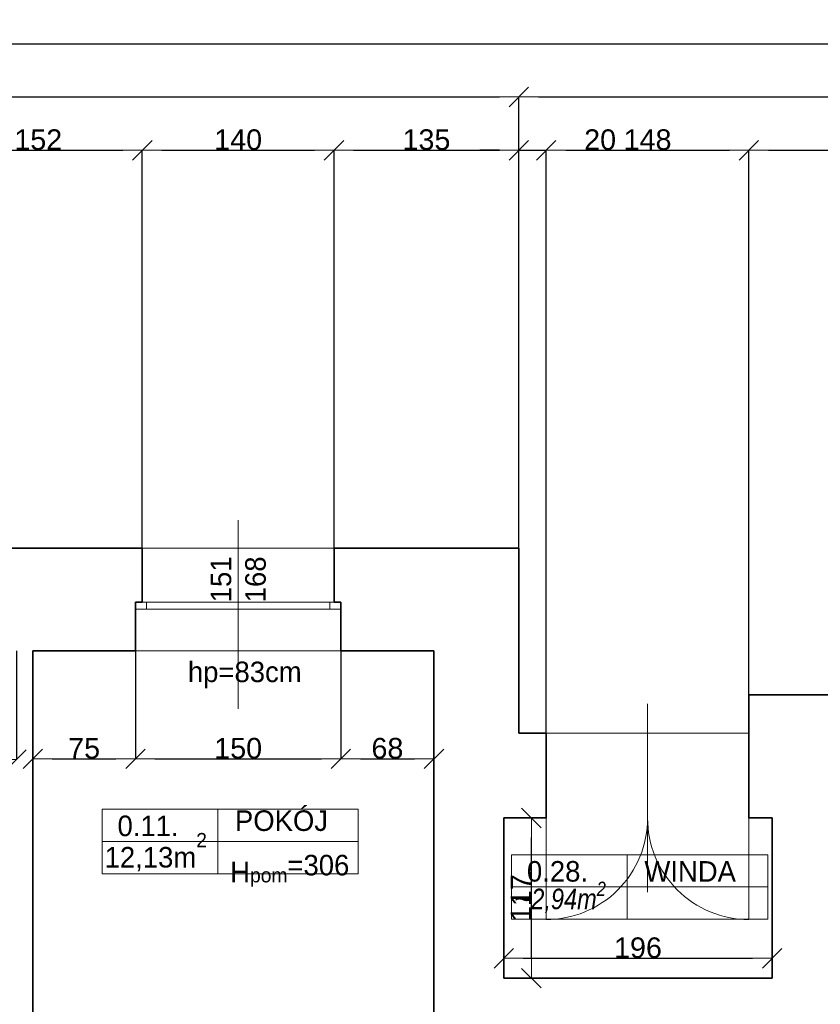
# Model space of a CAD drawing. Header units: metres. Extents: x 7506757 to 756746378, y 5735207 to 582114514.
# Tile 44 of 256: x 7546638 to 7552485, y 5835193 to 5842383. Entities that reach past the tile are written whole.
import ezdxf

# ---------------------------------------------------------------- set-up
doc = ezdxf.new("R2010")
doc.units = ezdxf.units.M
doc.header["$MEASUREMENT"] = 0
doc.header["$PDMODE"] = 2
doc.layers.get('0').update_dxf_attribs({"color": 250, "linetype": 'CONTINUOUS', "lineweight": 100, "plot": 0})
doc.layers.get('Defpoints').update_dxf_attribs({"linetype": 'CONTINUOUS'})
for name, color, linetype, lineweight in [('2D - Ogolne46', 7, 'CONTINUOUS', 18), ('ELEKTRYKA141', 7, 'CONTINUOUS', 0), ('M_OCIANA6', 5, 'CONTINUOUS', 35), ('M_OPISY141', 7, 'CONTINUOUS', 0), ('m_umeblowanie1', 7, 'CONTINUOUS', 13), ('opis1', 7, 'CONTINUOUS', 13)]:
    doc.layers.add(name, color=color, linetype=linetype, lineweight=lineweight)
doc.layers.add('PWYMIAR', color=7, linetype='CONTINUOUS')
doc.styles.add('GENERATED_STYLE_1', font='arial.ttf')
doc.styles.add('GENERATED_STYLE_2', font='txt')
doc.styles.add('GENERATED_STYLE_6', font='ariali.ttf')
doc.dimstyles.new('GENERATED_STYLE__1', dxfattribs={"dimtxt": 150, "dimasz": 142.5, "dimexe": 0.18, "dimexo": 0, "dimgap": 0.09, "dimtad": 1, "dimdec": 0, "dimlfac": 0.1, "dimzin": 0, "dimdsep": 46, "dimtxsty": 'GENERATED_STYLE_1', "dimblk": 'ARROWHEAD_6', "dimblk1": 'ARROWHEAD_6', "dimblk2": 'ARROWHEAD_6', "dimcen": 0.09, "dimclrd": 251, "dimclre": 251, "dimclrt": 7, "dimazin": 0, "dimtfac": 1, "dimtdec": 4, "dimtmove": 0, "dimatfit": 3, "dimfxl": 0, "dimtolj": 1, "dimtzin": 0, "dimarcsym": 0})
doc.dimstyles.new('GENERATED_STYLE__2', dxfattribs={"dimtxt": 150, "dimasz": 142.5, "dimexe": 0.18, "dimexo": 0, "dimgap": 0.09, "dimtad": 1, "dimtih": 1, "dimtoh": 1, "dimdec": 0, "dimlfac": 0.1, "dimzin": 0, "dimdsep": 46, "dimtxsty": 'GENERATED_STYLE_1', "dimblk": 'ARROWHEAD_6', "dimblk1": 'ARROWHEAD_6', "dimblk2": 'ARROWHEAD_6', "dimcen": 0.09, "dimclrd": 251, "dimclre": 251, "dimclrt": 7, "dimazin": 0, "dimtfac": 1, "dimtdec": 4, "dimtmove": 0, "dimatfit": 3, "dimfxl": 0, "dimtolj": 1, "dimtzin": 0, "dimarcsym": 0})

# ---------------------------------------------------------------- blocks, each defined once
blk = doc.blocks.new('ARROWHEAD_6')
at = {"color": 0, "linetype": 'Continuous', "lineweight": 0}
for p, q in [((0, 0), (-1, 0)), ((-0.5, -0.5), (0.5, 0.5))]:
    blk.add_line(p, q, dxfattribs=at)
blk = doc.blocks.new('*D4397')
at = {"layer": 'Defpoints', "color": 0, "linetype": 'Continuous', "transparency": 16777216}
for p in [(7546063.4, 5837774), (7546613.4, 5837774), (7546613.4, 5836980.3)]:
    blk.add_point(p, dxfattribs=at)
at = {"layer": 'PWYMIAR', "color": 251, "linetype": 'Continuous', "lineweight": -2, "transparency": 16777216}
for p, q in [((7546063.4, 5837774), (7546063.4, 5836980.1)), ((7546613.4, 5837774), (7546613.4, 5836980.1)), ((7546205.9, 5836980.3), (7546470.9, 5836980.3))]:
    blk.add_line(p, q, dxfattribs=at)
at = {"layer": 'PWYMIAR', "color": 251, "linetype": 'Continuous', "lineweight": -2, "transparency": 16777216, "xscale": 142.5, "yscale": 142.5, "zscale": 142.5, "rotation": 180}
blk.add_blockref('ARROWHEAD_6', (7546063.4, 5836980.3), dxfattribs=at)
at = {"layer": 'PWYMIAR', "color": 251, "linetype": 'Continuous', "lineweight": -2, "transparency": 16777216, "xscale": 142.5, "yscale": 142.5, "zscale": 142.5}
blk.add_blockref('ARROWHEAD_6', (7546613.4, 5836980.3), dxfattribs=at)
at = {"layer": 'PWYMIAR', "color": 7, "linetype": 'Continuous', "lineweight": 13, "transparency": 16777216, "insert": (7546338.4, 5837056.6), "char_height": 150, "attachment_point": 5, "style": 'GENERATED_STYLE_1'}
blk.add_mtext('\\A1;55', dxfattribs=at)
blk = doc.blocks.new('*D4398')
at = {"layer": 'Defpoints', "color": 0, "linetype": 'Continuous', "transparency": 16777216}
for p in [(7546733.4, 5837774), (7547483.4, 5837774), (7547483.4, 5836985.9)]:
    blk.add_point(p, dxfattribs=at)
at = {"layer": 'PWYMIAR', "color": 251, "linetype": 'Continuous', "lineweight": -2, "transparency": 16777216}
for p, q in [((7546733.4, 5837774), (7546733.4, 5836985.7)), ((7547483.4, 5837774), (7547483.4, 5836985.7)), ((7546875.9, 5836985.9), (7547340.9, 5836985.9))]:
    blk.add_line(p, q, dxfattribs=at)
at = {"layer": 'PWYMIAR', "color": 251, "linetype": 'Continuous', "lineweight": -2, "transparency": 16777216, "xscale": 142.5, "yscale": 142.5, "zscale": 142.5, "rotation": 180}
blk.add_blockref('ARROWHEAD_6', (7546733.4, 5836985.9), dxfattribs=at)
at = {"layer": 'PWYMIAR', "color": 251, "linetype": 'Continuous', "lineweight": -2, "transparency": 16777216, "xscale": 142.5, "yscale": 142.5, "zscale": 142.5}
blk.add_blockref('ARROWHEAD_6', (7547483.4, 5836985.9), dxfattribs=at)
at = {"layer": 'PWYMIAR', "color": 7, "linetype": 'Continuous', "lineweight": 13, "transparency": 16777216, "insert": (7547108.4, 5837062.2), "char_height": 150, "attachment_point": 5, "style": 'GENERATED_STYLE_1'}
blk.add_mtext('\\A1;75', dxfattribs=at)
blk = doc.blocks.new('*D4399')
at = {"layer": 'Defpoints', "color": 0, "linetype": 'Continuous', "transparency": 16777216}
for p in [(7547483.4, 5837774), (7548983.4, 5837774), (7548983.4, 5836985.9)]:
    blk.add_point(p, dxfattribs=at)
at = {"layer": 'PWYMIAR', "color": 251, "linetype": 'Continuous', "lineweight": -2, "transparency": 16777216}
for p, q in [((7547483.4, 5837774), (7547483.4, 5836985.7)), ((7548983.4, 5837774), (7548983.4, 5836985.7)), ((7547625.9, 5836985.9), (7548840.9, 5836985.9))]:
    blk.add_line(p, q, dxfattribs=at)
at = {"layer": 'PWYMIAR', "color": 251, "linetype": 'Continuous', "lineweight": -2, "transparency": 16777216, "xscale": 142.5, "yscale": 142.5, "zscale": 142.5, "rotation": 180}
blk.add_blockref('ARROWHEAD_6', (7547483.4, 5836985.9), dxfattribs=at)
at = {"layer": 'PWYMIAR', "color": 251, "linetype": 'Continuous', "lineweight": -2, "transparency": 16777216, "xscale": 142.5, "yscale": 142.5, "zscale": 142.5}
blk.add_blockref('ARROWHEAD_6', (7548983.4, 5836985.9), dxfattribs=at)
at = {"layer": 'PWYMIAR', "color": 7, "linetype": 'Continuous', "lineweight": 13, "transparency": 16777216, "insert": (7548233.4, 5837062.5), "char_height": 150, "attachment_point": 5, "style": 'GENERATED_STYLE_1'}
blk.add_mtext('\\A1;150', dxfattribs=at)
blk = doc.blocks.new('*D4400')
at = {"layer": 'Defpoints', "color": 0, "linetype": 'Continuous', "transparency": 16777216}
for p in [(7548983.4, 5837774), (7549663.4, 5837774), (7549663.4, 5836985.9)]:
    blk.add_point(p, dxfattribs=at)
at = {"layer": 'PWYMIAR', "color": 251, "linetype": 'Continuous', "lineweight": -2, "transparency": 16777216}
for p, q in [((7548983.4, 5837774), (7548983.4, 5836985.7)), ((7549663.4, 5837774), (7549663.4, 5836985.7)), ((7549125.9, 5836985.9), (7549520.9, 5836985.9))]:
    blk.add_line(p, q, dxfattribs=at)
at = {"layer": 'PWYMIAR', "color": 251, "linetype": 'Continuous', "lineweight": -2, "transparency": 16777216, "xscale": 142.5, "yscale": 142.5, "zscale": 142.5, "rotation": 180}
blk.add_blockref('ARROWHEAD_6', (7548983.4, 5836985.9), dxfattribs=at)
at = {"layer": 'PWYMIAR', "color": 251, "linetype": 'Continuous', "lineweight": -2, "transparency": 16777216, "xscale": 142.5, "yscale": 142.5, "zscale": 142.5}
blk.add_blockref('ARROWHEAD_6', (7549663.4, 5836985.9), dxfattribs=at)
at = {"layer": 'PWYMIAR', "color": 7, "linetype": 'Continuous', "lineweight": 13, "transparency": 16777216, "insert": (7549323.4, 5837062.5), "char_height": 150, "attachment_point": 5, "style": 'GENERATED_STYLE_1'}
blk.add_mtext('\\A1;68', dxfattribs=at)
blk = doc.blocks.new('*D4523')
at = {"layer": 'Defpoints', "color": 0, "linetype": 'Continuous', "transparency": 16777216}
for p in [(7550173.4, 5836554), (7550375, 5836554), (7550173.4, 5835384)]:
    blk.add_point(p, dxfattribs=at)
at = {"layer": 'PWYMIAR', "color": 251, "linetype": 'Continuous', "lineweight": -2, "transparency": 16777216}
for p, q in [((7550173.4, 5836554), (7550375.2, 5836554)), ((7550375, 5835526.5), (7550375, 5836411.5)), ((7550173.4, 5835384), (7550375.2, 5835384))]:
    blk.add_line(p, q, dxfattribs=at)
at = {"layer": 'PWYMIAR', "color": 251, "linetype": 'Continuous', "lineweight": -2, "transparency": 16777216, "xscale": 142.5, "yscale": 142.5, "zscale": 142.5}
for p, rotation in [((7550375, 5836554), 90), ((7550375, 5835384), 270)]:
    blk.add_blockref('ARROWHEAD_6', p, dxfattribs=dict(at, rotation=rotation))
at = {"layer": 'PWYMIAR', "color": 7, "linetype": 'Continuous', "lineweight": 13, "transparency": 16777216, "insert": (7550299.6, 5835969), "char_height": 150, "attachment_point": 5, "rotation": 90, "style": 'GENERATED_STYLE_1'}
blk.add_mtext('\\A1;117', dxfattribs=at)
blk = doc.blocks.new('*D4524')
at = {"layer": 'Defpoints', "color": 0, "linetype": 'Continuous', "transparency": 16777216}
for p in [(7552133.4, 5835529.1), (7550173.4, 5835384), (7552133.4, 5835384)]:
    blk.add_point(p, dxfattribs=at)
at = {"layer": 'PWYMIAR', "color": 251, "linetype": 'Continuous', "lineweight": -2, "transparency": 16777216}
for p, q in [((7550173.4, 5835384), (7550173.4, 5835529.3)), ((7550315.9, 5835529.1), (7551990.9, 5835529.1)), ((7552133.4, 5835384), (7552133.4, 5835529.3))]:
    blk.add_line(p, q, dxfattribs=at)
at = {"layer": 'PWYMIAR', "color": 251, "linetype": 'Continuous', "lineweight": -2, "transparency": 16777216, "xscale": 142.5, "yscale": 142.5, "zscale": 142.5, "rotation": 180}
blk.add_blockref('ARROWHEAD_6', (7550173.4, 5835529.1), dxfattribs=at)
at = {"layer": 'PWYMIAR', "color": 251, "linetype": 'Continuous', "lineweight": -2, "transparency": 16777216, "xscale": 142.5, "yscale": 142.5, "zscale": 142.5}
blk.add_blockref('ARROWHEAD_6', (7552133.4, 5835529.1), dxfattribs=at)
at = {"layer": 'PWYMIAR', "color": 7, "linetype": 'Continuous', "lineweight": 13, "transparency": 16777216, "insert": (7551153.4, 5835605.8), "char_height": 150, "attachment_point": 5, "style": 'GENERATED_STYLE_1'}
blk.add_mtext('\\A1;196', dxfattribs=at)
blk = doc.blocks.new('*D4617')
at = {"layer": 'Defpoints', "color": 0, "linetype": 'Continuous', "transparency": 16777216}
for p in [(7547533.4, 5841430), (7546013.4, 5838524), (7547533.4, 5838524)]:
    blk.add_point(p, dxfattribs=at)
at = {"layer": 'PWYMIAR', "color": 251, "linetype": 'Continuous', "lineweight": -2, "transparency": 16777216}
for p, q in [((7546013.4, 5838524), (7546013.4, 5841430.1)), ((7546155.9, 5841430), (7547390.9, 5841430)), ((7547533.4, 5838524), (7547533.4, 5841430.1))]:
    blk.add_line(p, q, dxfattribs=at)
at = {"layer": 'PWYMIAR', "color": 251, "linetype": 'Continuous', "lineweight": -2, "transparency": 16777216, "xscale": 142.5, "yscale": 142.5, "zscale": 142.5, "rotation": 180}
blk.add_blockref('ARROWHEAD_6', (7546013.4, 5841430), dxfattribs=at)
at = {"layer": 'PWYMIAR', "color": 251, "linetype": 'Continuous', "lineweight": -2, "transparency": 16777216, "xscale": 142.5, "yscale": 142.5, "zscale": 142.5}
blk.add_blockref('ARROWHEAD_6', (7547533.4, 5841430), dxfattribs=at)
at = {"layer": 'PWYMIAR', "color": 7, "linetype": 'Continuous', "lineweight": 13, "transparency": 16777216, "insert": (7546773.4, 5841506.6), "char_height": 150, "attachment_point": 5, "style": 'GENERATED_STYLE_1'}
blk.add_mtext('\\A1;152', dxfattribs=at)
blk = doc.blocks.new('*D4618')
at = {"layer": 'Defpoints', "color": 0, "linetype": 'Continuous', "transparency": 16777216}
for p in [(7548933.4, 5841430), (7547533.4, 5838524), (7548933.4, 5838524)]:
    blk.add_point(p, dxfattribs=at)
at = {"layer": 'PWYMIAR', "color": 251, "linetype": 'Continuous', "lineweight": -2, "transparency": 16777216}
for p, q in [((7547533.4, 5838524), (7547533.4, 5841430.1)), ((7547675.9, 5841430), (7548790.9, 5841430)), ((7548933.4, 5838524), (7548933.4, 5841430.1))]:
    blk.add_line(p, q, dxfattribs=at)
at = {"layer": 'PWYMIAR', "color": 251, "linetype": 'Continuous', "lineweight": -2, "transparency": 16777216, "xscale": 142.5, "yscale": 142.5, "zscale": 142.5, "rotation": 180}
blk.add_blockref('ARROWHEAD_6', (7547533.4, 5841430), dxfattribs=at)
at = {"layer": 'PWYMIAR', "color": 251, "linetype": 'Continuous', "lineweight": -2, "transparency": 16777216, "xscale": 142.5, "yscale": 142.5, "zscale": 142.5}
blk.add_blockref('ARROWHEAD_6', (7548933.4, 5841430), dxfattribs=at)
at = {"layer": 'PWYMIAR', "color": 7, "linetype": 'Continuous', "lineweight": 13, "transparency": 16777216, "insert": (7548233.4, 5841506.6), "char_height": 150, "attachment_point": 5, "style": 'GENERATED_STYLE_1'}
blk.add_mtext('\\A1;140', dxfattribs=at)
blk = doc.blocks.new('*D4619')
at = {"layer": 'Defpoints', "color": 0, "linetype": 'Continuous', "transparency": 16777216}
for p in [(7550283.4, 5841430), (7548933.4, 5838524), (7550283.4, 5838524)]:
    blk.add_point(p, dxfattribs=at)
at = {"layer": 'PWYMIAR', "color": 251, "linetype": 'Continuous', "lineweight": -2, "transparency": 16777216}
for p, q in [((7548933.4, 5838524), (7548933.4, 5841430.1)), ((7549075.9, 5841430), (7550140.9, 5841430)), ((7550283.4, 5838524), (7550283.4, 5841430.1))]:
    blk.add_line(p, q, dxfattribs=at)
at = {"layer": 'PWYMIAR', "color": 251, "linetype": 'Continuous', "lineweight": -2, "transparency": 16777216, "xscale": 142.5, "yscale": 142.5, "zscale": 142.5, "rotation": 180}
blk.add_blockref('ARROWHEAD_6', (7548933.4, 5841430), dxfattribs=at)
at = {"layer": 'PWYMIAR', "color": 251, "linetype": 'Continuous', "lineweight": -2, "transparency": 16777216, "xscale": 142.5, "yscale": 142.5, "zscale": 142.5}
blk.add_blockref('ARROWHEAD_6', (7550283.4, 5841430), dxfattribs=at)
at = {"layer": 'PWYMIAR', "color": 7, "linetype": 'Continuous', "lineweight": 13, "transparency": 16777216, "insert": (7549608.4, 5841506.7), "char_height": 150, "attachment_point": 5, "style": 'GENERATED_STYLE_1'}
blk.add_mtext('\\A1;135', dxfattribs=at)
blk = doc.blocks.new('*D4620')
at = {"layer": 'Defpoints', "color": 0, "linetype": 'Continuous', "transparency": 16777216}
for p in [(7550483.4, 5841430), (7550283.4, 5838524), (7550483.4, 5837174)]:
    blk.add_point(p, dxfattribs=at)
at = {"layer": 'PWYMIAR', "color": 251, "linetype": 'Continuous', "lineweight": -2, "transparency": 16777216}
for p, q in [((7550140.9, 5841430), (7549998.4, 5841430)), ((7550283.4, 5838524), (7550283.4, 5841430.1)), ((7550283.4, 5841430), (7550483.4, 5841430)), ((7550483.4, 5837174), (7550483.4, 5841430.1)), ((7550625.9, 5841430), (7550985.5, 5841430))]:
    blk.add_line(p, q, dxfattribs=at)
at = {"layer": 'PWYMIAR', "color": 251, "linetype": 'Continuous', "lineweight": -2, "transparency": 16777216, "xscale": 142.5, "yscale": 142.5, "zscale": 142.5}
blk.add_blockref('ARROWHEAD_6', (7550283.4, 5841430), dxfattribs=at)
at = {"layer": 'PWYMIAR', "color": 251, "linetype": 'Continuous', "lineweight": -2, "transparency": 16777216, "xscale": 142.5, "yscale": 142.5, "zscale": 142.5, "rotation": 180}
blk.add_blockref('ARROWHEAD_6', (7550483.4, 5841430), dxfattribs=at)
at = {"layer": 'PWYMIAR', "color": 7, "linetype": 'Continuous', "lineweight": 13, "transparency": 16777216, "insert": (7550876.9, 5841506.6), "char_height": 150, "attachment_point": 5, "style": 'GENERATED_STYLE_1'}
blk.add_mtext('\\A1;20', dxfattribs=at)
blk = doc.blocks.new('*D4621')
at = {"layer": 'Defpoints', "color": 0, "linetype": 'Continuous', "transparency": 16777216}
for p in [(7551963.4, 5841430), (7551963.4, 5837454), (7550483.4, 5837174)]:
    blk.add_point(p, dxfattribs=at)
at = {"layer": 'PWYMIAR', "color": 251, "linetype": 'Continuous', "lineweight": -2, "transparency": 16777216}
for p, q in [((7550483.4, 5837174), (7550483.4, 5841430.1)), ((7550625.9, 5841430), (7551820.9, 5841430)), ((7551963.4, 5837454), (7551963.4, 5841430.1))]:
    blk.add_line(p, q, dxfattribs=at)
at = {"layer": 'PWYMIAR', "color": 251, "linetype": 'Continuous', "lineweight": -2, "transparency": 16777216, "xscale": 142.5, "yscale": 142.5, "zscale": 142.5, "rotation": 180}
blk.add_blockref('ARROWHEAD_6', (7550483.4, 5841430), dxfattribs=at)
at = {"layer": 'PWYMIAR', "color": 251, "linetype": 'Continuous', "lineweight": -2, "transparency": 16777216, "xscale": 142.5, "yscale": 142.5, "zscale": 142.5}
blk.add_blockref('ARROWHEAD_6', (7551963.4, 5841430), dxfattribs=at)
at = {"layer": 'PWYMIAR', "color": 7, "linetype": 'Continuous', "lineweight": 13, "transparency": 16777216, "insert": (7551223.4, 5841506.6), "char_height": 150, "attachment_point": 5, "style": 'GENERATED_STYLE_1'}
blk.add_mtext('\\A1;148', dxfattribs=at)
blk = doc.blocks.new('*D4622')
at = {"layer": 'Defpoints', "color": 0, "linetype": 'Continuous', "transparency": 16777216}
for p in [(7558283.4, 5841430), (7551963.4, 5837454), (7558283.4, 5837454)]:
    blk.add_point(p, dxfattribs=at)
at = {"layer": 'PWYMIAR', "color": 251, "linetype": 'Continuous', "lineweight": -2, "transparency": 16777216}
for p, q in [((7551963.4, 5837454), (7551963.4, 5841430.1)), ((7552105.9, 5841430), (7558140.9, 5841430)), ((7558283.4, 5837454), (7558283.4, 5841430.1))]:
    blk.add_line(p, q, dxfattribs=at)
at = {"layer": 'PWYMIAR', "color": 251, "linetype": 'Continuous', "lineweight": -2, "transparency": 16777216, "xscale": 142.5, "yscale": 142.5, "zscale": 142.5, "rotation": 180}
blk.add_blockref('ARROWHEAD_6', (7551963.4, 5841430), dxfattribs=at)
at = {"layer": 'PWYMIAR', "color": 251, "linetype": 'Continuous', "lineweight": -2, "transparency": 16777216, "xscale": 142.5, "yscale": 142.5, "zscale": 142.5}
blk.add_blockref('ARROWHEAD_6', (7558283.4, 5841430), dxfattribs=at)
at = {"layer": 'PWYMIAR', "color": 7, "linetype": 'Continuous', "lineweight": 13, "transparency": 16777216, "insert": (7555123.4, 5841506.7), "char_height": 150, "attachment_point": 5, "style": 'GENERATED_STYLE_1'}
blk.add_mtext('\\A1;632', dxfattribs=at)
blk = doc.blocks.new('*D4624')
at = {"layer": 'Defpoints', "color": 0, "linetype": 'Continuous', "transparency": 16777216}
for p in [(7550283.4, 5841819.1), (7534603.4, 5838524), (7550283.4, 5838524)]:
    blk.add_point(p, dxfattribs=at)
at = {"layer": 'PWYMIAR', "color": 251, "linetype": 'Continuous', "lineweight": -2, "transparency": 16777216}
for p, q in [((7534603.4, 5838524), (7534603.4, 5841819.3)), ((7534745.9, 5841819.1), (7550140.9, 5841819.1)), ((7550283.4, 5838524), (7550283.4, 5841819.3))]:
    blk.add_line(p, q, dxfattribs=at)
at = {"layer": 'PWYMIAR', "color": 251, "linetype": 'Continuous', "lineweight": -2, "transparency": 16777216, "xscale": 142.5, "yscale": 142.5, "zscale": 142.5, "rotation": 180}
blk.add_blockref('ARROWHEAD_6', (7534603.4, 5841819.1), dxfattribs=at)
at = {"layer": 'PWYMIAR', "color": 251, "linetype": 'Continuous', "lineweight": -2, "transparency": 16777216, "xscale": 142.5, "yscale": 142.5, "zscale": 142.5}
blk.add_blockref('ARROWHEAD_6', (7550283.4, 5841819.1), dxfattribs=at)
at = {"layer": 'PWYMIAR', "color": 7, "linetype": 'Continuous', "lineweight": 13, "transparency": 16777216, "insert": (7542443.4, 5841895.8), "char_height": 150, "attachment_point": 5, "style": 'GENERATED_STYLE_1'}
blk.add_mtext('\\A1;1568', dxfattribs=at)
blk = doc.blocks.new('*D4625')
at = {"layer": 'Defpoints', "color": 0, "linetype": 'Continuous', "transparency": 16777216}
for p in [(7558283.4, 5841819.1), (7550283.4, 5838524), (7558283.4, 5837454)]:
    blk.add_point(p, dxfattribs=at)
at = {"layer": 'PWYMIAR', "color": 251, "linetype": 'Continuous', "lineweight": -2, "transparency": 16777216}
for p, q in [((7550283.4, 5838524), (7550283.4, 5841819.3)), ((7550425.9, 5841819.1), (7558140.9, 5841819.1)), ((7558283.4, 5837454), (7558283.4, 5841819.3))]:
    blk.add_line(p, q, dxfattribs=at)
at = {"layer": 'PWYMIAR', "color": 251, "linetype": 'Continuous', "lineweight": -2, "transparency": 16777216, "xscale": 142.5, "yscale": 142.5, "zscale": 142.5, "rotation": 180}
blk.add_blockref('ARROWHEAD_6', (7550283.4, 5841819.1), dxfattribs=at)
at = {"layer": 'PWYMIAR', "color": 251, "linetype": 'Continuous', "lineweight": -2, "transparency": 16777216, "xscale": 142.5, "yscale": 142.5, "zscale": 142.5}
blk.add_blockref('ARROWHEAD_6', (7558283.4, 5841819.1), dxfattribs=at)
at = {"layer": 'PWYMIAR', "color": 7, "linetype": 'Continuous', "lineweight": 13, "transparency": 16777216, "insert": (7554283.4, 5841895.8), "char_height": 150, "attachment_point": 5, "style": 'GENERATED_STYLE_1'}
blk.add_mtext('\\A1;800', dxfattribs=at)
blk = doc.blocks.new('*D4626')
at = {"layer": 'Defpoints', "color": 0, "linetype": 'Continuous', "transparency": 16777216}
for p in [(7558283.4, 5842208.3), (7526623.4, 5837454), (7558283.4, 5837454)]:
    blk.add_point(p, dxfattribs=at)
at = {"layer": 'PWYMIAR', "color": 251, "linetype": 'Continuous', "lineweight": -2, "transparency": 16777216}
for p, q in [((7526623.4, 5837454), (7526623.4, 5842208.5)), ((7526765.9, 5842208.3), (7558140.9, 5842208.3)), ((7558283.4, 5837454), (7558283.4, 5842208.5))]:
    blk.add_line(p, q, dxfattribs=at)
at = {"layer": 'PWYMIAR', "color": 251, "linetype": 'Continuous', "lineweight": -2, "transparency": 16777216, "xscale": 142.5, "yscale": 142.5, "zscale": 142.5, "rotation": 180}
blk.add_blockref('ARROWHEAD_6', (7526623.4, 5842208.3), dxfattribs=at)
at = {"layer": 'PWYMIAR', "color": 251, "linetype": 'Continuous', "lineweight": -2, "transparency": 16777216, "xscale": 142.5, "yscale": 142.5, "zscale": 142.5}
blk.add_blockref('ARROWHEAD_6', (7558283.4, 5842208.3), dxfattribs=at)
at = {"layer": 'PWYMIAR', "color": 7, "linetype": 'Continuous', "lineweight": 13, "transparency": 16777216, "insert": (7542453.4, 5842285), "char_height": 150, "attachment_point": 5, "style": 'GENERATED_STYLE_1'}
blk.add_mtext('\\A1;3166', dxfattribs=at)

msp = doc.modelspace()

# ---------------------------------------------------------------- linework, layer by layer
at = {"layer": 'ELEKTRYKA141', "linetype": 'Continuous'}
for p, q in [((7550483.4, 5837174), (7551963.4, 5837174)), ((7550483.4, 5836552.2), (7550483.4, 5835812.2)), ((7551963.4, 5836552.2), (7551963.4, 5835812.2))]:
    msp.add_line(p, q, dxfattribs=at)
for centre, start, end in [((7550483.4, 5836552.2), 269.76877, 0.13982), ((7551963.4, 5836552.2), 179.86018, 270)]:
    msp.add_arc(centre, 740, start, end, dxfattribs=at)
at = {"layer": 'M_OCIANA6', "linetype": 'Continuous'}
for p, q in [((7546013.4, 5838524), (7547533.4, 5838524)), ((7547533.4, 5838524), (7547533.4, 5838129)), ((7548933.4, 5838524), (7550283.4, 5838524)), ((7548933.4, 5838524), (7548933.4, 5838129)), ((7550283.4, 5838524), (7550283.4, 5837174)), ((7547483.4, 5837774), (7547483.4, 5838129)), ((7547533.4, 5838129), (7547483.4, 5838129)), ((7548933.4, 5838129), (7548983.4, 5838129)), ((7548983.4, 5837774), (7548983.4, 5838129)), ((7548983.4, 5837774), (7548983.4, 5837999)), ((7546733.4, 5837774), (7546733.4, 5833634)), ((7546733.4, 5837774), (7547483.4, 5837774)), ((7548983.4, 5837774), (7549663.4, 5837774)), ((7549663.4, 5837774), (7549663.4, 5833634)), ((7551963.4, 5837454), (7558283.4, 5837454)), ((7551963.4, 5837454), (7551963.4, 5836552.2)), ((7550283.4, 5837174), (7550483.4, 5837174)), ((7550483.4, 5837174), (7550483.4, 5836552.2)), ((7550173.4, 5836554), (7550483.4, 5836554)), ((7550173.4, 5836554), (7550173.4, 5835384)), ((7551963.4, 5836554), (7552133.4, 5836554)), ((7552133.4, 5836554), (7552133.4, 5835384)), ((7550173.4, 5835384), (7552133.4, 5835384))]:
    msp.add_line(p, q, dxfattribs=at)
at = {"layer": 'M_OPISY141', "linetype": 'Continuous'}
for p, q in [((7548233.4, 5838727.9), (7548233.4, 5837351.8)), ((7551223, 5837388.2), (7551223, 5836012.1)), ((7547239.8, 5836617.6), (7549110.9, 5836617.6)), ((7547239.8, 5836146.5), (7547239.8, 5836617.6)), ((7548084.4, 5836617.6), (7548084.4, 5836146.5)), ((7549110.9, 5836617.6), (7549110.9, 5836146.5)), ((7547239.8, 5836382), (7549110.9, 5836382)), ((7550230.1, 5836285.6), (7552101.2, 5836285.6)), ((7550230.1, 5836285.6), (7550230.1, 5835814.5)), ((7551074.7, 5836285.6), (7551074.7, 5835814.5)), ((7552101.2, 5836285.6), (7552101.2, 5835814.5)), ((7549110.9, 5836146.5), (7547239.8, 5836146.5)), ((7550230.1, 5836050), (7552101.2, 5836050)), ((7552101.2, 5835814.5), (7550230.1, 5835814.5))]:
    msp.add_line(p, q, dxfattribs=at)
at = {"layer": 'm_umeblowanie1', "linetype": 'Continuous'}
for p, q in [((7547533.4, 5838524), (7548933.4, 5838524)), ((7548983.4, 5838079), (7547483.4, 5838079)), ((7548983.4, 5838129), (7547533.4, 5838129)), ((7547563.4, 5838129), (7547563.4, 5838079)), ((7548903.4, 5838129), (7548903.4, 5838079)), ((7547483.4, 5837774), (7548983.4, 5837774))]:
    msp.add_line(p, q, dxfattribs=at)

# ---------------------------------------------------------------- texts
at = {"layer": '2D - Ogolne46', "linetype": 'Continuous', "attachment_point": 7}
for s, insert, char_height, style in [('{12,13m\\A1{\\H0.7x;\\S2^  ;}}', (7547258, 5836164.4), 150, 'GENERATED_STYLE_2'), ('\\A1;{\\fArial|b0|i1|c238|p38;~\\fArial Narrow Europa Środkowa|b0|i1|c0|p34;\\H0.971429x;2,94m\\A1{\\H0.7x;\\S2^  ;}}', (7550248.3, 5835836.8), 154.4118, 'GENERATED_STYLE_6')]:
    msp.add_mtext(s, dxfattribs=dict(at, insert=insert, char_height=char_height, style=style))
at = {"layer": 'opis1', "linetype": 'Continuous', "insert": (7548032.6, 5838129.1), "char_height": 150, "width": 349.992, "attachment_point": 1, "rotation": 90, "line_spacing_factor": 1.008016, "style": 'GENERATED_STYLE_2'}
msp.add_mtext('{151\\P168}', dxfattribs=at)
at = {"layer": 'opis1', "linetype": 'Continuous', "char_height": 150, "style": 'GENERATED_STYLE_2'}
for s, insert, attachment_point in [('{hp=83cm}', (7548697, 5837695.9), 3), ('{POKÓJ}', (7548210, 5836609.3), 1), ('{0.11.}', (7547352.3, 5836571.3), 1), ('{H\\A1{\\H0.7x;\\S ^ pom;}=306}', (7548175.4, 5836335.8), 1), ('{0.28.}', (7550342.6, 5836239.3), 1), ('{WINDA}', (7551200.3, 5836238.8), 1)]:
    msp.add_mtext(s, dxfattribs=dict(at, insert=insert, attachment_point=attachment_point))

# ---------------------------------------------------------------- dimensions: what is measured, and where the dimension line sits
at = {"layer": 'PWYMIAR', "color": 251, "linetype": 'Continuous', "lineweight": 13}
for base, p1, p2, picture, middle in [((7558283.4, 5842208.3), (7526623.4, 5837454), (7558283.4, 5837454), '*D4626', (7542453.4, 5842285)), ((7550283.4, 5841819.1), (7534603.4, 5838524), (7550283.4, 5838524), '*D4624', (7542443.4, 5841895.8)), ((7558283.4, 5841819.1), (7550283.4, 5838524), (7558283.4, 5837454), '*D4625', (7554283.4, 5841895.8)), ((7547533.4, 5841430), (7546013.4, 5838524), (7547533.4, 5838524), '*D4617', (7546773.4, 5841506.6)), ((7548933.4, 5841430), (7547533.4, 5838524), (7548933.4, 5838524), '*D4618', (7548233.4, 5841506.6)), ((7550283.4, 5841430), (7548933.4, 5838524), (7550283.4, 5838524), '*D4619', (7549608.4, 5841506.7)), ((7550483.4, 5841430), (7550283.4, 5838524), (7550483.4, 5837174), '*D4620', (7550876.9, 5841506.6)), ((7551963.4, 5841430), (7550483.4, 5837174), (7551963.4, 5837454), '*D4621', (7551223.4, 5841506.6)), ((7558283.4, 5841430), (7551963.4, 5837454), (7558283.4, 5837454), '*D4622', (7555123.4, 5841506.7)), ((7546613.4, 5836980.3), (7546063.4, 5837774), (7546613.4, 5837774), '*D4397', (7546338.4, 5837056.6)), ((7547483.4, 5836985.9), (7546733.4, 5837774), (7547483.4, 5837774), '*D4398', (7547108.4, 5837062.2)), ((7548983.4, 5836985.9), (7547483.4, 5837774), (7548983.4, 5837774), '*D4399', (7548233.4, 5837062.5)), ((7549663.4, 5836985.9), (7548983.4, 5837774), (7549663.4, 5837774), '*D4400', (7549323.4, 5837062.5)), ((7552133.4, 5835529.1), (7550173.4, 5835384), (7552133.4, 5835384), '*D4524', (7551153.4, 5835605.8))]:
    dim = msp.add_linear_dim(base=base, p1=p1, p2=p2, dimstyle='GENERATED_STYLE__2', dxfattribs=at)
    dim.commit()
    dim.dimension.update_dxf_attribs({"geometry": picture, "text_midpoint": middle})
dim = msp.add_linear_dim(base=(7550375, 5836554), p1=(7550173.4, 5835384), p2=(7550173.4, 5836554), angle=90, dimstyle='GENERATED_STYLE__1', dxfattribs=at)
dim.commit()
dim.dimension.update_dxf_attribs({"geometry": '*D4523', "text_midpoint": (7550299.6, 5835969)})

doc.saveas('drawing.dxf')
